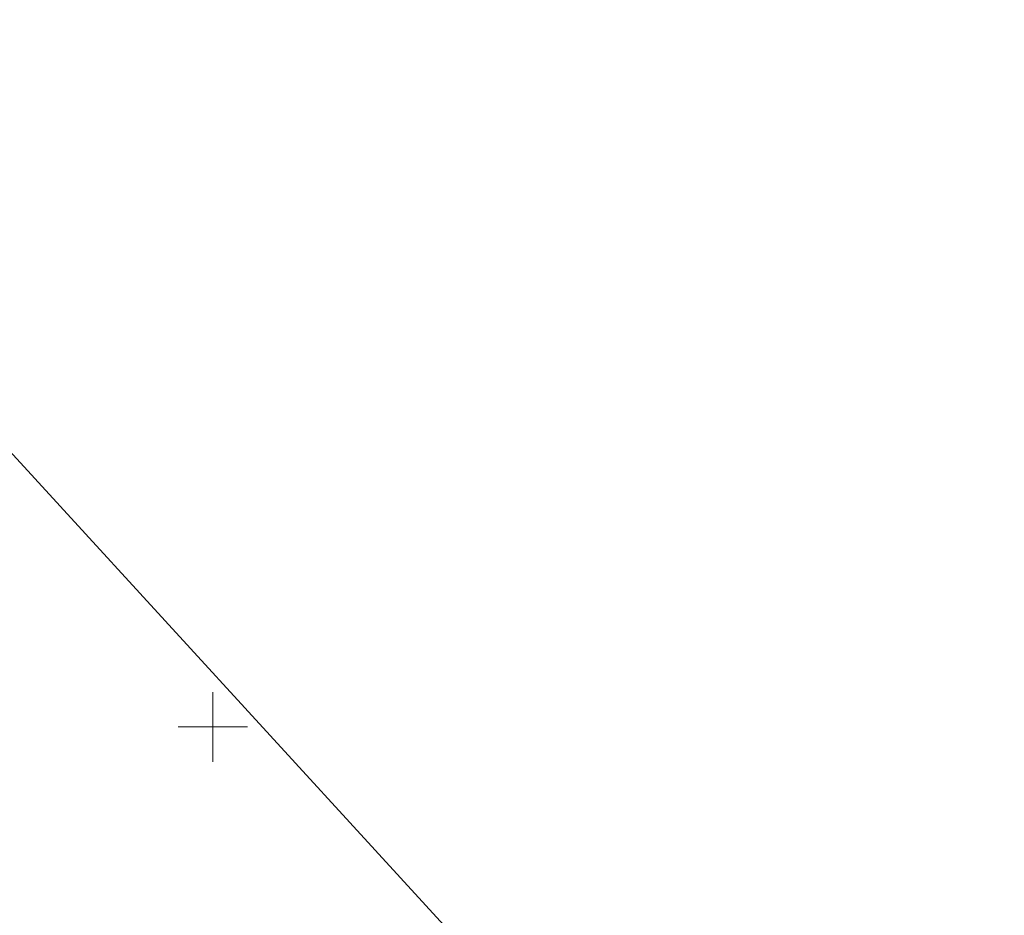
# Model space of a CAD drawing. Header units: metres. Extents: x 0 to 6446955, y 0 to 5658558.
# Tile 83 of 188: x 6441036 to 6441107, y 5654786 to 5654851. Entities that reach past the tile are written whole.
import ezdxf

# ---------------------------------------------------------------- set-up
doc = ezdxf.new("R2010")
doc.units = ezdxf.units.M
doc.header["$MEASUREMENT"] = 0
doc.linetypes.add('PRZER2-1', pattern=[3, 2, -1])
doc.layers.get('0').update_dxf_attribs({"color": 2, "linetype": 'CONTINUOUS', "lineweight": 5})
doc.layers.add('1ramki', color=7, linetype='PRZER2-1', lineweight=18)

msp = doc.modelspace()

# ---------------------------------------------------------------- linework, layer by layer
at = {"color": 0, "lineweight": 13}
for p, q in [((6441050, 5654797.5), (6441050, 5654802.5)), ((6441050, 5654797.5), (6441050, 5654802.5)), ((6441047.5, 5654800), (6441052.5, 5654800)), ((6441047.5, 5654800), (6441052.5, 5654800))]:
    msp.add_line(p, q, dxfattribs=at)
at = {"layer": '1ramki', "color": 0, "linetype": 'Continuous', "lineweight": 13, "flags": 128}
msp.add_lwpolyline([(6441006.976, 5654850.87), (6441297.309, 5654533.78), (6441194.112, 5654439.161), (6440903.779, 5654756.251)], close=True, dxfattribs=at)

doc.saveas('drawing.dxf')
